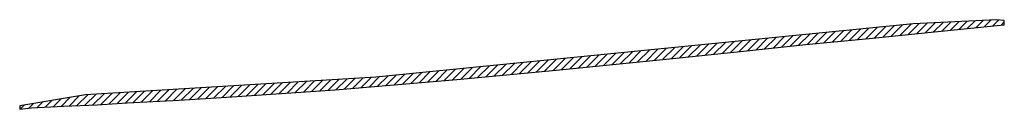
# Model space of a CAD drawing. Header units: feet. Extents: x 2287431 to 2293819, y 268796 to 272174.
# Tile 5 of 5: x 2293361 to 2293819, y 271436 to 271477. Entities that reach past the tile are written whole.
import ezdxf

# ---------------------------------------------------------------- set-up
doc = ezdxf.new("R2010")
doc.units = ezdxf.units.FT
doc.header["$MEASUREMENT"] = 0
doc.layers.add('PV_P_Wall', color=201, linetype='Continuous')

msp = doc.modelspace()

# ---------------------------------------------------------------- hatches: boundary and pattern name
at = {"layer": 'PV_P_Wall'}
h = msp.add_hatch(dxfattribs=at)
h.set_pattern_fill('ANSI31', color=256, scale=20)
h.paths.add_polyline_path([(2293361.39, 271435.71), (2293366.88, 271436.39), (2293381.7, 271437.13), (2293397.51, 271437.85), (2293411.4, 271438.66), (2293426.63, 271439.56), (2293435.6, 271440.03), (2293460.14, 271441.54), (2293508.19, 271444.74), (2293564.69, 271449.58), (2293610.96, 271453.96), (2293663.63, 271459.3), (2293698.1, 271462.78), (2293727.14, 271465.92), (2293756.57, 271468.73), (2293787, 271471.78), (2293816.19, 271474.72), (2293819.46, 271474.99), (2293819.46, 271477.11), (2293815.89, 271477.47), (2293777.03, 271475.53), (2293527.02, 271450.63), (2293392.03, 271442.45), (2293361.39, 271437.28)])

# ---------------------------------------------------------------- linework, layer by layer
msp.add_lwpolyline([(2293361.39, 271435.71), (2293366.88, 271436.39), (2293381.7, 271437.13), (2293397.51, 271437.85), (2293411.4, 271438.66), (2293426.63, 271439.56), (2293435.6, 271440.03), (2293460.14, 271441.54), (2293508.19, 271444.74), (2293564.69, 271449.58), (2293610.96, 271453.96), (2293663.63, 271459.3), (2293698.1, 271462.78), (2293727.14, 271465.92), (2293756.57, 271468.73), (2293787, 271471.78), (2293816.19, 271474.72), (2293819.46, 271474.99), (2293819.46, 271477.11), (2293815.89, 271477.47), (2293777.03, 271475.53), (2293527.02, 271450.63), (2293392.03, 271442.45), (2293361.39, 271437.28), (2293361.39, 271435.71)], dxfattribs=at)

doc.saveas('drawing.dxf')
